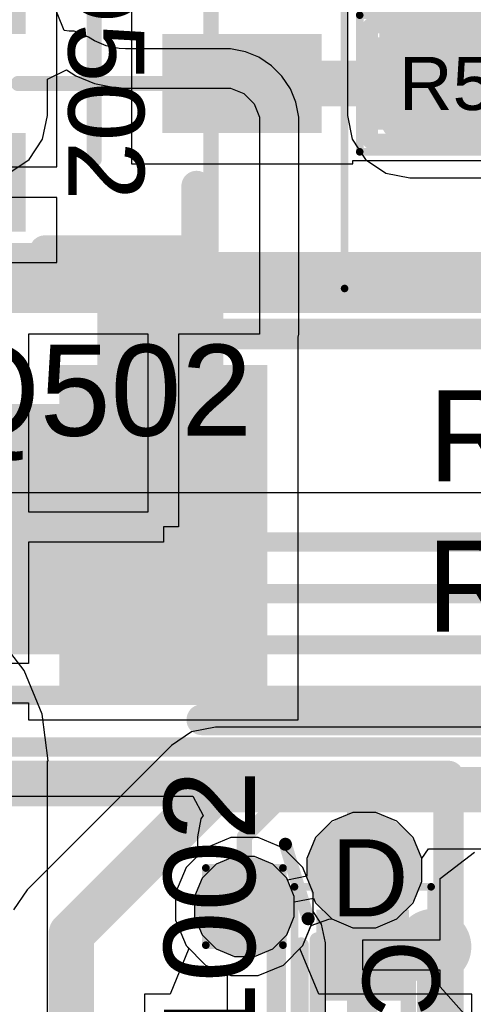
# Model space of a CAD drawing. Header units: inches. Extents: x -6 to 11.2, y -2.2 to 8.3.
# Tile 95 of 256: x 1.487 to 1.605, y 1.551 to 1.806. Entities that reach past the tile are written whole.
import ezdxf

# ---------------------------------------------------------------- set-up
doc = ezdxf.new("R2010")
doc.units = ezdxf.units.IN
doc.header["$MEASUREMENT"] = 0
for name, color, linetype in [('Board Layer Stack Bottom Overlay', 54, 'Continuous'), ('Board Layer Stack Bottom Solder', 6, 'Continuous'), ('Bottom Assembly', 56, 'Continuous'), ('Bottom Comp Body -Top13)-Comp Body -Bot14)', 56, 'Continuous'), ('Bottom Courtyard -Top15)-Courtyard -Bot16)', 56, 'Continuous'), ('Bottom Paste', 16, 'Continuous'), ('Drill Drawing', 1, 'Continuous'), ('Layer  6- Inner', 156, 'Continuous'), ('Layer 1- Top', 1, 'Continuous'), ('Layer 2- GND', 16, 'Continuous'), ('Layer 3- Inner', 16, 'Continuous'), ('Layer 4- Inner', 76, 'Continuous'), ('Layer 5- Inner', 90, 'Continuous'), ('Layer 7- PWR', 76, 'Continuous'), ('Layer 8- Bottom', 5, 'Continuous'), ('Top Comp Body -Top13)-Comp Body -Bot14)', 56, 'Continuous'), ('Top Comp Outline -Top11)-Comp Outline -Bot12)', 56, 'Continuous'), ('Top Courtyard -Top15)-Courtyard -Bot16)', 56, 'Continuous'), ('Top Designator', 56, 'Continuous'), ('Top Overlay', 2, 'Continuous'), ('Top Paste', 8, 'Continuous'), ('Top Solder', 216, 'Continuous'), ('Via Holes', 16, 'Continuous')]:
    doc.layers.add(name, color=color, linetype=linetype)
doc.styles.add('Arial', font='txt', dxfattribs={"height": 0.2})

# ---------------------------------------------------------------- blocks, each defined once
blk = doc.blocks.new('C______M____C____7_6___B_24')
at = {"layer": 'Board Layer Stack Bottom Solder'}
h = blk.add_hatch(color=6, dxfattribs=at)
edge = h.paths.add_edge_path()
edge.add_arc((0.05512, -0.03543), 0.00787, 90, 180)
edge.add_line((0.04724, -0.03543), (0.04724, -0.08268))
edge.add_arc((0.05512, -0.08268), 0.00787, 180, 270)
edge.add_line((0.05512, -0.09055), (0.17126, -0.09055))
edge.add_arc((0.17126, -0.08268), 0.00787, 270, 360)
edge.add_line((0.17913, -0.08268), (0.17913, -0.03543))
edge.add_arc((0.17126, -0.03543), 0.00787, 0, 90)
edge.add_line((0.17126, -0.02756), (0.05512, -0.02756))
at = {"layer": 'Bottom Paste'}
h = blk.add_hatch(color=16, dxfattribs=at)
edge = h.paths.add_edge_path()
edge.add_arc((0.05512, -0.03543), 0.00591, 90, 180)
edge.add_line((0.04921, -0.03543), (0.04921, -0.08268))
edge.add_arc((0.05512, -0.08268), 0.00591, 180, 270)
edge.add_line((0.05512, -0.08858), (0.17126, -0.08858))
edge.add_arc((0.17126, -0.08268), 0.00591, 270, 360)
edge.add_line((0.17717, -0.08268), (0.17717, -0.03543))
edge.add_arc((0.17126, -0.03543), 0.00591, 0, 90)
edge.add_line((0.17126, -0.02953), (0.05512, -0.02953))
at = {"layer": 'Layer 8- Bottom'}
h = blk.add_hatch(color=7, dxfattribs=at)
edge = h.paths.add_edge_path()
edge.add_arc((0.05512, -0.03543), 0.00591, 90, 180)
edge.add_line((0.04921, -0.03543), (0.04921, -0.08268))
edge.add_arc((0.05512, -0.08268), 0.00591, 180, 270)
edge.add_line((0.05512, -0.08858), (0.17126, -0.08858))
edge.add_arc((0.17126, -0.08268), 0.00591, 270, 360)
edge.add_line((0.17717, -0.08268), (0.17717, -0.03543))
edge.add_arc((0.17126, -0.03543), 0.00591, 0, 90)
edge.add_line((0.17126, -0.02953), (0.05512, -0.02953))
at = {"layer": 'Board Layer Stack Bottom Overlay'}
blk.add_lwpolyline([(-0.14173, -0.12205, 0.00787, 0.00787, 0), (0.14173, -0.12205, 0.00787, 0.00787, 0)], format="xyseb", dxfattribs=at)
at = {"layer": 'Bottom Assembly'}
blk.add_lwpolyline([(-0.1811, -0.12598, 0.00787, 0.00787, 0), (0.1811, -0.12598, 0.00787, 0.00787, 0)], format="xyseb", dxfattribs=at)
at = {"layer": 'Bottom Comp Body -Top13)-Comp Body -Bot14)'}
blk.add_lwpolyline([(-0.14173, -0.12205, 0.00787, 0.00787, 0), (0.14173, -0.12205, 0.00787, 0.00787, 0)], format="xyseb", dxfattribs=at)
at = {"layer": 'Bottom Courtyard -Top15)-Courtyard -Bot16)'}
blk.add_lwpolyline([(-0.1811, -0.13, 0.00787, 0.00787, 0), (0.1811, -0.13, 0.00787, 0.00787, 0)], format="xyseb", dxfattribs=at)
blk = doc.blocks.new('L15002_035_71')
at = {"layer": 'Layer 1- Top'}
for points in [[(-0.03179, 0.01), (-0.00679, 0.01), (-0.00679, -0.01), (-0.03179, -0.01)], [(0.00679, 0.01), (0.03179, 0.01), (0.03179, -0.01), (0.00679, -0.01)]]:
    blk.add_hatch(color=7, dxfattribs=at).paths.add_polyline_path(points)
at = {"layer": 'Top Paste'}
for points in [[(-0.03179, 0.01), (-0.00679, 0.01), (-0.00679, -0.01), (-0.03179, -0.01)], [(0.00679, 0.01), (0.03179, 0.01), (0.03179, -0.01), (0.00679, -0.01)]]:
    blk.add_hatch(color=8, dxfattribs=at).paths.add_polyline_path(points)
at = {"layer": 'Top Solder'}
for points in [[(-0.03376, 0.01197), (-0.00482, 0.01197), (-0.00482, -0.01197), (-0.03376, -0.01197)], [(0.00482, 0.01197), (0.03376, 0.01197), (0.03376, -0.01197), (0.00482, -0.01197)]]:
    blk.add_hatch(color=216, dxfattribs=at).paths.add_polyline_path(points)
at = {"layer": 'Top Comp Body -Top13)-Comp Body -Bot14)'}
for points in [[(-0.02165, -0.01181, 0.00394, 0.00394, 0), (-0.02165, 0.01181, 0.00394, 0.00394, 0)], [(-0.02165, 0.01181, 0.00394, 0.00394, 0), (0.02165, 0.01181, 0.00394, 0.00394, 0)], [(0.02165, -0.01181, 0.00394, 0.00394, 0), (0.02165, 0.01181, 0.00394, 0.00394, 0)], [(-0.02165, -0.01181, 0.00394, 0.00394, 0), (0.02165, -0.01181, 0.00394, 0.00394, 0)]]:
    blk.add_lwpolyline(points, format="xyseb", dxfattribs=at)
for points in [[(-0.02264, 0.01181, 0.00197, 0.00197, 1), (-0.02067, 0.01181, 0.00197, 0.00197, 1)], [(-0.02264, 0.01181, 0.00197, 0.00197, 1), (-0.02067, 0.01181, 0.00197, 0.00197, 1)], [(0.02067, 0.01181, 0.00197, 0.00197, 1), (0.02264, 0.01181, 0.00197, 0.00197, 1)], [(0.02067, 0.01181, 0.00197, 0.00197, 1), (0.02264, 0.01181, 0.00197, 0.00197, 1)], [(-0.02264, -0.01181, 0.00197, 0.00197, 1), (-0.02067, -0.01181, 0.00197, 0.00197, 1)], [(-0.02264, -0.01181, 0.00197, 0.00197, 1), (-0.02067, -0.01181, 0.00197, 0.00197, 1)], [(0.02067, -0.01181, 0.00197, 0.00197, 1), (0.02264, -0.01181, 0.00197, 0.00197, 1)], [(0.02067, -0.01181, 0.00197, 0.00197, 1), (0.02264, -0.01181, 0.00197, 0.00197, 1)]]:
    blk.add_lwpolyline(points, format="xyseb", close=True, dxfattribs=at)
at = {"layer": 'Top Comp Outline -Top11)-Comp Outline -Bot12)'}
for points in [[(-0.03268, 0.01496, 0.00394, 0.00394, 0), (0.03268, 0.01496, 0.00394, 0.00394, 0)], [(-0.03268, -0.01496, 0.00394, 0.00394, 0), (-0.03268, 0.01496, 0.00394, 0.00394, 0)], [(0.03268, -0.01496, 0.00394, 0.00394, 0), (0.03268, 0.01496, 0.00394, 0.00394, 0)], [(-0.03268, -0.01496, 0.00394, 0.00394, 0), (0.03268, -0.01496, 0.00394, 0.00394, 0)]]:
    blk.add_lwpolyline(points, format="xyseb", dxfattribs=at)
for points in [[(-0.03366, 0.01496, 0.00197, 0.00197, 1), (-0.03169, 0.01496, 0.00197, 0.00197, 1)], [(-0.03366, 0.01496, 0.00197, 0.00197, 1), (-0.03169, 0.01496, 0.00197, 0.00197, 1)], [(0.03169, 0.01496, 0.00197, 0.00197, 1), (0.03366, 0.01496, 0.00197, 0.00197, 1)], [(0.03169, 0.01496, 0.00197, 0.00197, 1), (0.03366, 0.01496, 0.00197, 0.00197, 1)], [(-0.03366, -0.01496, 0.00197, 0.00197, 1), (-0.03169, -0.01496, 0.00197, 0.00197, 1)], [(-0.03366, -0.01496, 0.00197, 0.00197, 1), (-0.03169, -0.01496, 0.00197, 0.00197, 1)], [(0.03169, -0.01496, 0.00197, 0.00197, 1), (0.03366, -0.01496, 0.00197, 0.00197, 1)], [(0.03169, -0.01496, 0.00197, 0.00197, 1), (0.03366, -0.01496, 0.00197, 0.00197, 1)]]:
    blk.add_lwpolyline(points, format="xyseb", close=True, dxfattribs=at)
at = {"layer": 'Top Courtyard -Top15)-Courtyard -Bot16)'}
for points in [[(-0.03543, 0.01772, 0.00197, 0.00197, 0), (0.03543, 0.01772, 0.00197, 0.00197, 0)], [(-0.03543, -0.01772, 0.00197, 0.00197, 0), (-0.03543, 0.01772, 0.00197, 0.00197, 0)], [(0.03543, -0.01772, 0.00197, 0.00197, 0), (0.03543, 0.01772, 0.00197, 0.00197, 0)], [(0, -0.01181, 0.00394, 0.00394, 0), (0, 0.01181, 0.00394, 0.00394, 0)], [(-0.01181, 0, 0.00394, 0.00394, 0), (0.01181, 0, 0.00394, 0.00394, 0)], [(-0.03543, -0.01772, 0.00197, 0.00197, 0), (0.03543, -0.01772, 0.00197, 0.00197, 0)]]:
    blk.add_lwpolyline(points, format="xyseb", dxfattribs=at)
for points in [[(-0.03593, 0.01772, 0.000984, 0.000984, 1), (-0.03494, 0.01772, 0.000984, 0.000984, 1)], [(-0.03593, 0.01772, 0.000984, 0.000984, 1), (-0.03494, 0.01772, 0.000984, 0.000984, 1)], [(0.03494, 0.01772, 0.000984, 0.000984, 1), (0.03593, 0.01772, 0.000984, 0.000984, 1)], [(0.03494, 0.01772, 0.000984, 0.000984, 1), (0.03593, 0.01772, 0.000984, 0.000984, 1)], [(-0.00098, 0.01181, 0.00197, 0.00197, 1), (0.00098, 0.01181, 0.00197, 0.00197, 1)], [(-0.0128, 0, 0.00197, 0.00197, 1), (-0.01083, 0, 0.00197, 0.00197, 1)], [(0.01083, 0, 0.00197, 0.00197, 1), (0.0128, 0, 0.00197, 0.00197, 1)], [(-0.00098, -0.01181, 0.00197, 0.00197, 1), (0.00098, -0.01181, 0.00197, 0.00197, 1)], [(-0.03593, -0.01772, 0.000984, 0.000984, 1), (-0.03494, -0.01772, 0.000984, 0.000984, 1)], [(-0.03593, -0.01772, 0.000984, 0.000984, 1), (-0.03494, -0.01772, 0.000984, 0.000984, 1)], [(0.03494, -0.01772, 0.000984, 0.000984, 1), (0.03593, -0.01772, 0.000984, 0.000984, 1)], [(0.03494, -0.01772, 0.000984, 0.000984, 1), (0.03593, -0.01772, 0.000984, 0.000984, 1)]]:
    blk.add_lwpolyline(points, format="xyseb", close=True, dxfattribs=at)
at = {"layer": 'Top Overlay'}
for points in [[(-0.0187, 0.01614, 0.00394, 0.00394, 0), (0.01988, 0.01614, 0.00394, 0.00394, 0)], [(-0.0187, -0.01614, 0.00394, 0.00394, 0), (0.01988, -0.01614, 0.00394, 0.00394, 0)]]:
    blk.add_lwpolyline(points, format="xyseb", dxfattribs=at)
for points in [[(-0.01969, 0.01614, 0.00197, 0.00197, 1), (-0.01772, 0.01614, 0.00197, 0.00197, 1)], [(0.0189, 0.01614, 0.00197, 0.00197, 1), (0.02087, 0.01614, 0.00197, 0.00197, 1)], [(-0.01969, -0.01614, 0.00197, 0.00197, 1), (-0.01772, -0.01614, 0.00197, 0.00197, 1)], [(0.0189, -0.01614, 0.00197, 0.00197, 1), (0.02087, -0.01614, 0.00197, 0.00197, 1)]]:
    blk.add_lwpolyline(points, format="xyseb", close=True, dxfattribs=at)
at = {"layer": 'Top Comp Outline -Top11)-Comp Outline -Bot12)', "style": 'Arial'}
blk.add_text('R505', height=0.01378, rotation=360, dxfattribs=at).set_placement((-0.02525, -0.00689))
blk = doc.blocks.new('L15006_M_____B_80')
at = {"layer": 'Board Layer Stack Bottom Solder'}
blk.add_hatch(color=6, dxfattribs=at).paths.add_polyline_path([(-0.08697, -0.04197), (-0.08697, 0.04197), (-0.03303, 0.04197), (-0.03303, -0.04197)])
at = {"layer": 'Bottom Paste'}
blk.add_hatch(color=16, dxfattribs=at).paths.add_polyline_path([(-0.085, -0.04), (-0.085, 0.04), (-0.035, 0.04), (-0.035, -0.04)])
at = {"layer": 'Layer 8- Bottom'}
blk.add_hatch(color=7, dxfattribs=at).paths.add_polyline_path([(-0.085, -0.04), (-0.085, 0.04), (-0.035, 0.04), (-0.035, -0.04)])
at = {"layer": 'Board Layer Stack Bottom Overlay'}
for points in [[(-0.05, 0.05, 0.008, 0.008, 0), (0.05, 0.05, 0.008, 0.008, 0)], [(-0.05, -0.05, 0.008, 0.008, 0), (0.05, -0.05, 0.008, 0.008, 0)]]:
    blk.add_lwpolyline(points, format="xyseb", dxfattribs=at)
for points in [[(-0.052, 0.05, 0.004, 0.004, 1), (-0.048, 0.05, 0.004, 0.004, 1)], [(-0.052, -0.05, 0.004, 0.004, 1), (-0.048, -0.05, 0.004, 0.004, 1)]]:
    blk.add_lwpolyline(points, format="xyseb", close=True, dxfattribs=at)
blk = doc.blocks.new('SOT65P220X100_3F_82')
at = {"layer": 'Layer 1- Top'}
blk.add_hatch(color=7, dxfattribs=at).paths.add_polyline_path([(0.01969, -0.01083), (0.01969, 0.01083), (0.05709, 0.01083), (0.05709, -0.01083)])
at = {"layer": 'Top Paste'}
blk.add_hatch(color=8, dxfattribs=at).paths.add_polyline_path([(0.01969, -0.01083), (0.01969, 0.01083), (0.05709, 0.01083), (0.05709, -0.01083)])
at = {"layer": 'Top Solder'}
for points in [[(-0.05906, 0.0128), (-0.05906, 0.03839), (-0.01772, 0.03839), (-0.01772, 0.0128)], [(0.01772, -0.0128), (0.01772, 0.0128), (0.05906, 0.0128), (0.05906, -0.0128)], [(-0.05906, -0.03839), (-0.05906, -0.0128), (-0.01772, -0.0128), (-0.01772, -0.03839)]]:
    blk.add_hatch(color=216, dxfattribs=at).paths.add_polyline_path(points)
at = {"layer": 'Top Comp Outline -Top11)-Comp Outline -Bot12)'}
for points in [[(0.03032, -0.04331, 0.00394, 0.00394, 0), (0.03032, 0.04331, 0.00394, 0.00394, 0)], [(0.03032, 0.00669, 0.00394, 0.00394, 0), (0.04606, 0.00669, 0.00394, 0.00394, 0)], [(0.04606, -0.00669, 0.00394, 0.00394, 0), (0.04606, 0.00669, 0.00394, 0.00394, 0)], [(0.03032, -0.00669, 0.00394, 0.00394, 0), (0.04606, -0.00669, 0.00394, 0.00394, 0)], [(-0.03032, -0.04331, 0.00394, 0.00394, 0), (0.03032, -0.04331, 0.00394, 0.00394, 0)]]:
    blk.add_lwpolyline(points, format="xyseb", dxfattribs=at)
for points in [[(0.02933, 0.00669, 0.00197, 0.00197, 1), (0.0313, 0.00669, 0.00197, 0.00197, 1)], [(0.04508, 0.00669, 0.00197, 0.00197, 1), (0.04705, 0.00669, 0.00197, 0.00197, 1)], [(0.04508, 0.00669, 0.00197, 0.00197, 1), (0.04705, 0.00669, 0.00197, 0.00197, 1)], [(0.02933, -0.00669, 0.00197, 0.00197, 1), (0.0313, -0.00669, 0.00197, 0.00197, 1)], [(0.04508, -0.00669, 0.00197, 0.00197, 1), (0.04705, -0.00669, 0.00197, 0.00197, 1)], [(0.04508, -0.00669, 0.00197, 0.00197, 1), (0.04705, -0.00669, 0.00197, 0.00197, 1)], [(0.02933, -0.04331, 0.00197, 0.00197, 1), (0.0313, -0.04331, 0.00197, 0.00197, 1)], [(0.02933, -0.04331, 0.00197, 0.00197, 1), (0.0313, -0.04331, 0.00197, 0.00197, 1)]]:
    blk.add_lwpolyline(points, format="xyseb", close=True, dxfattribs=at)
at = {"layer": 'Top Courtyard -Top15)-Courtyard -Bot16)'}
for points in [[(0.06496, -0.05315, 0.00197, 0.00197, 0), (0.06496, 0.05315, 0.00197, 0.00197, 0)], [(0, -0.01969, 0.00394, 0.00394, 0), (0, 0.01969, 0.00394, 0.00394, 0)], [(-0.01969, 0, 0.00394, 0.00394, 0), (0.01969, 0, 0.00394, 0.00394, 0)], [(-0.06496, -0.05315, 0.00197, 0.00197, 0), (0.06496, -0.05315, 0.00197, 0.00197, 0)]]:
    blk.add_lwpolyline(points, format="xyseb", dxfattribs=at)
for points in [[(-0.02067, 0, 0.00197, 0.00197, 1), (-0.0187, 0, 0.00197, 0.00197, 1)], [(0.0187, 0, 0.00197, 0.00197, 1), (0.02067, 0, 0.00197, 0.00197, 1)], [(-0.00098, -0.01969, 0.00197, 0.00197, 1), (0.00098, -0.01969, 0.00197, 0.00197, 1)], [(0.06447, -0.05315, 0.000984, 0.000984, 1), (0.06545, -0.05315, 0.000984, 0.000984, 1)], [(0.06447, -0.05315, 0.000984, 0.000984, 1), (0.06545, -0.05315, 0.000984, 0.000984, 1)]]:
    blk.add_lwpolyline(points, format="xyseb", close=True, dxfattribs=at)
at = {"layer": 'Top Overlay'}
for points in [[(0.02657, -0.04331, 0.00787, 0.00787, 0), (0.02657, -0.02657, 0.00787, 0.00787, 0)], [(-0.0128, -0.04331, 0.00787, 0.00787, 0), (0.02657, -0.04331, 0.00787, 0.00787, 0)]]:
    blk.add_lwpolyline(points, format="xyseb", dxfattribs=at)
for points in [[(0.02461, -0.02657, 0.00394, 0.00394, 1), (0.02854, -0.02657, 0.00394, 0.00394, 1)], [(-0.01476, -0.04331, 0.00394, 0.00394, 1), (-0.01083, -0.04331, 0.00394, 0.00394, 1)], [(0.02461, -0.04331, 0.00394, 0.00394, 1), (0.02854, -0.04331, 0.00394, 0.00394, 1)], [(0.02461, -0.04331, 0.00394, 0.00394, 1), (0.02854, -0.04331, 0.00394, 0.00394, 1)]]:
    blk.add_lwpolyline(points, format="xyseb", close=True, dxfattribs=at)
at = {"layer": 'Top Comp Outline -Top11)-Comp Outline -Bot12)', "style": 'Arial'}
blk.add_text('Q502', height=0.019685, rotation=270, dxfattribs=at).set_placement((-0.00669, 0.03701))
blk = doc.blocks.new('CAPC1005X06_F_123')
at = {"layer": 'Layer 1- Top'}
for points in [[(-0.02756, 0.01004), (-0.00787, 0.01004), (-0.00787, -0.01004), (-0.02756, -0.01004)], [(0.00787, 0.01004), (0.02756, 0.01004), (0.02756, -0.01004), (0.00787, -0.01004)]]:
    blk.add_hatch(color=7, dxfattribs=at).paths.add_polyline_path(points)
at = {"layer": 'Top Paste'}
for points in [[(-0.02756, 0.01004), (-0.00787, 0.01004), (-0.00787, -0.01004), (-0.02756, -0.01004)], [(0.00787, 0.01004), (0.02756, 0.01004), (0.02756, -0.01004), (0.00787, -0.01004)]]:
    blk.add_hatch(color=8, dxfattribs=at).paths.add_polyline_path(points)
at = {"layer": 'Top Solder'}
for points in [[(-0.02953, 0.01201), (-0.00591, 0.01201), (-0.00591, -0.01201), (-0.02953, -0.01201)], [(0.00591, 0.01201), (0.02953, 0.01201), (0.02953, -0.01201), (0.00591, -0.01201)]]:
    blk.add_hatch(color=216, dxfattribs=at).paths.add_polyline_path(points)
at = {"layer": 'Top Comp Outline -Top11)-Comp Outline -Bot12)'}
for points in [[(-0.02165, -0.01181, 0.00394, 0.00394, 0), (-0.02165, 0.01181, 0.00394, 0.00394, 0)], [(0.02165, 0.01181, 0.00394, 0.00394, 0), (-0.02165, 0.01181, 0.00394, 0.00394, 0)], [(0.02165, -0.01181, 0.00394, 0.00394, 0), (0.02165, 0.01181, 0.00394, 0.00394, 0)], [(0.02165, -0.01181, 0.00394, 0.00394, 0), (-0.02165, -0.01181, 0.00394, 0.00394, 0)]]:
    blk.add_lwpolyline(points, format="xyseb", dxfattribs=at)
for points in [[(-0.02264, 0.01181, 0.00197, 0.00197, 1), (-0.02067, 0.01181, 0.00197, 0.00197, 1)], [(-0.02264, 0.01181, 0.00197, 0.00197, 1), (-0.02067, 0.01181, 0.00197, 0.00197, 1)], [(0.02067, 0.01181, 0.00197, 0.00197, 1), (0.02264, 0.01181, 0.00197, 0.00197, 1)], [(0.02067, 0.01181, 0.00197, 0.00197, 1), (0.02264, 0.01181, 0.00197, 0.00197, 1)], [(-0.02264, -0.01181, 0.00197, 0.00197, 1), (-0.02067, -0.01181, 0.00197, 0.00197, 1)], [(-0.02264, -0.01181, 0.00197, 0.00197, 1), (-0.02067, -0.01181, 0.00197, 0.00197, 1)], [(0.02067, -0.01181, 0.00197, 0.00197, 1), (0.02264, -0.01181, 0.00197, 0.00197, 1)], [(0.02067, -0.01181, 0.00197, 0.00197, 1), (0.02264, -0.01181, 0.00197, 0.00197, 1)]]:
    blk.add_lwpolyline(points, format="xyseb", close=True, dxfattribs=at)
at = {"layer": 'Top Courtyard -Top15)-Courtyard -Bot16)'}
for points in [[(0.03543, 0.01772, 0.00197, 0.00197, 0), (-0.03543, 0.01772, 0.00197, 0.00197, 0)], [(-0.03543, -0.01772, 0.00197, 0.00197, 0), (-0.03543, 0.01772, 0.00197, 0.00197, 0)], [(0.03543, -0.01772, 0.00197, 0.00197, 0), (0.03543, 0.01772, 0.00197, 0.00197, 0)], [(0, -0.01181, 0.00394, 0.00394, 0), (0, 0.01181, 0.00394, 0.00394, 0)], [(0.01181, 0, 0.00394, 0.00394, 0), (-0.01181, 0, 0.00394, 0.00394, 0)], [(0.03543, -0.01772, 0.00197, 0.00197, 0), (-0.03543, -0.01772, 0.00197, 0.00197, 0)]]:
    blk.add_lwpolyline(points, format="xyseb", dxfattribs=at)
for points in [[(-0.03593, 0.01772, 0.000984, 0.000984, 1), (-0.03494, 0.01772, 0.000984, 0.000984, 1)], [(-0.03593, 0.01772, 0.000984, 0.000984, 1), (-0.03494, 0.01772, 0.000984, 0.000984, 1)], [(0.03494, 0.01772, 0.000984, 0.000984, 1), (0.03593, 0.01772, 0.000984, 0.000984, 1)], [(0.03494, 0.01772, 0.000984, 0.000984, 1), (0.03593, 0.01772, 0.000984, 0.000984, 1)], [(-0.00098, 0.01181, 0.00197, 0.00197, 1), (0.00098, 0.01181, 0.00197, 0.00197, 1)], [(-0.0128, 0, 0.00197, 0.00197, 1), (-0.01083, 0, 0.00197, 0.00197, 1)], [(0.01083, 0, 0.00197, 0.00197, 1), (0.0128, 0, 0.00197, 0.00197, 1)], [(-0.00098, -0.01181, 0.00197, 0.00197, 1), (0.00098, -0.01181, 0.00197, 0.00197, 1)], [(-0.03593, -0.01772, 0.000984, 0.000984, 1), (-0.03494, -0.01772, 0.000984, 0.000984, 1)], [(-0.03593, -0.01772, 0.000984, 0.000984, 1), (-0.03494, -0.01772, 0.000984, 0.000984, 1)], [(0.03494, -0.01772, 0.000984, 0.000984, 1), (0.03593, -0.01772, 0.000984, 0.000984, 1)], [(0.03494, -0.01772, 0.000984, 0.000984, 1), (0.03593, -0.01772, 0.000984, 0.000984, 1)]]:
    blk.add_lwpolyline(points, format="xyseb", close=True, dxfattribs=at)
at = {"layer": 'Top Overlay'}
for points in [[(0.019, 0.016, 0.00394, 0.00394, 0), (-0.02037, 0.016, 0.00394, 0.00394, 0)], [(0.019, -0.016, 0.00394, 0.00394, 0), (-0.02037, -0.016, 0.00394, 0.00394, 0)]]:
    blk.add_lwpolyline(points, format="xyseb", dxfattribs=at)
for points in [[(-0.02135, 0.016, 0.00197, 0.00197, 1), (-0.01939, 0.016, 0.00197, 0.00197, 1)], [(0.01802, 0.016, 0.00197, 0.00197, 1), (0.01998, 0.016, 0.00197, 0.00197, 1)], [(-0.02135, -0.016, 0.00197, 0.00197, 1), (-0.01939, -0.016, 0.00197, 0.00197, 1)], [(0.01802, -0.016, 0.00197, 0.00197, 1), (0.01998, -0.016, 0.00197, 0.00197, 1)]]:
    blk.add_lwpolyline(points, format="xyseb", close=True, dxfattribs=at)
at = {"layer": 'Top Designator', "style": 'Arial'}
blk.add_text('C1002', height=0.019685, dxfattribs=at).set_placement((-0.02165, 0))
blk = doc.blocks.new('FP_HX2326FNL_MFG_B_190')
at = {"layer": 'Board Layer Stack Bottom Overlay'}
for points in [[(-0.20728, 0.2, 0.00984, 0.00984, 1), (-0.21713, 0.2, 0.00984, 0.00984, 1)], [(-0.21959, 0.2, 0.00492, 0.00492, 1), (-0.21467, 0.2, 0.00492, 0.00492, 1)], [(-0.20974, 0.2, 0.00492, 0.00492, 1), (-0.20482, 0.2, 0.00492, 0.00492, 1)], [(-0.25453, 0.1815, 0.00394, 0.00394, 1), (-0.25059, 0.1815, 0.00394, 0.00394, 1)], [(-0.25453, 0.1815, 0.00394, 0.00394, 1), (-0.25059, 0.1815, 0.00394, 0.00394, 1)], [(-0.20669, 0.1815, 0.00394, 0.00394, 1), (-0.20276, 0.1815, 0.00394, 0.00394, 1)]]:
    blk.add_lwpolyline(points, format="xyseb", close=True, dxfattribs=at)
for points in [[(-0.20472, 0.1815, 0.00787, 0.00787, 0), (-0.25256, 0.1815, 0.00787, 0.00787, 0)], [(-0.25256, -0.1815, 0.00787, 0.00787, 0), (-0.25256, 0.1815, 0.00787, 0.00787, 0)]]:
    blk.add_lwpolyline(points, format="xyseb", dxfattribs=at)
at = {"layer": 'Bottom Assembly'}
for points in [[(0.2565, 0.20394, 0.00787, 0.00787, 0), (-0.2565, 0.20394, 0.00787, 0.00787, 0)], [(-0.2565, -0.20394, 0.00787, 0.00787, 0), (-0.2565, 0.20394, 0.00787, 0.00787, 0)]]:
    blk.add_lwpolyline(points, format="xyseb", dxfattribs=at)
blk.add_lwpolyline([(-0.25846, 0.20394, 0.00394, 0.00394, 1), (-0.25453, 0.20394, 0.00394, 0.00394, 1)], format="xyseb", close=True, dxfattribs=at)
blk.add_lwpolyline([(-0.25846, 0.20394, 0.00394, 0.00394, 1), (-0.25453, 0.20394, 0.00394, 0.00394, 1)], format="xyseb", close=True, dxfattribs=at)
at = {"layer": 'Bottom Comp Body -Top13)-Comp Body -Bot14)'}
for points in [[(0.25256, 0.1815, 0.00787, 0.00787, 0), (-0.25256, 0.1815, 0.00787, 0.00787, 0)], [(-0.25256, -0.1815, 0.00787, 0.00787, 0), (-0.25256, 0.1815, 0.00787, 0.00787, 0)]]:
    blk.add_lwpolyline(points, format="xyseb", dxfattribs=at)
blk.add_lwpolyline([(-0.25453, 0.1815, 0.00394, 0.00394, 1), (-0.25059, 0.1815, 0.00394, 0.00394, 1)], format="xyseb", close=True, dxfattribs=at)
blk.add_lwpolyline([(-0.25453, 0.1815, 0.00394, 0.00394, 1), (-0.25059, 0.1815, 0.00394, 0.00394, 1)], format="xyseb", close=True, dxfattribs=at)
at = {"layer": 'Bottom Courtyard -Top15)-Courtyard -Bot16)'}
for points in [[(0.2565, 0.20394, 0.00787, 0.00787, 0), (-0.2565, 0.20394, 0.00787, 0.00787, 0)], [(-0.2565, -0.20394, 0.00787, 0.00787, 0), (-0.2565, 0.20394, 0.00787, 0.00787, 0)]]:
    blk.add_lwpolyline(points, format="xyseb", dxfattribs=at)
blk.add_lwpolyline([(-0.25846, 0.20394, 0.00394, 0.00394, 1), (-0.25453, 0.20394, 0.00394, 0.00394, 1)], format="xyseb", close=True, dxfattribs=at)
blk.add_lwpolyline([(-0.25846, 0.20394, 0.00394, 0.00394, 1), (-0.25453, 0.20394, 0.00394, 0.00394, 1)], format="xyseb", close=True, dxfattribs=at)

msp = doc.modelspace()

# ---------------------------------------------------------------- hatches: boundary and pattern name
at = {"layer": 'Layer  6- Inner'}
h = msp.add_hatch(color=7, dxfattribs=at)
edge = h.paths.add_edge_path()
edge.add_arc((1.54567, 1.57598), 0.00787, 0, 360)
at = {"layer": 'Layer 1- Top'}
h = msp.add_hatch(color=7, dxfattribs=at)
edge = h.paths.add_edge_path()
edge.add_arc((1.57677, 1.58543), 0.00984, 0, 360)
h = msp.add_hatch(color=7, dxfattribs=at)
edge = h.paths.add_edge_path()
edge.add_arc((1.54567, 1.57598), 0.00787, 0, 360)
at = {"layer": 'Layer 2- GND'}
h = msp.add_hatch(color=7, dxfattribs=at)
edge = h.paths.add_edge_path()
edge.add_arc((1.54567, 1.57598), 0.01295, 0, 360)
at = {"layer": 'Layer 3- Inner'}
h = msp.add_hatch(color=7, dxfattribs=at)
edge = h.paths.add_edge_path()
edge.add_arc((1.57677, 1.58543), 0.00984, 0, 360)
at = {"layer": 'Layer 5- Inner'}
h = msp.add_hatch(color=7, dxfattribs=at)
edge = h.paths.add_edge_path()
edge.add_arc((1.57677, 1.58543), 0.00984, 0, 360)
h = msp.add_hatch(color=7, dxfattribs=at)
edge = h.paths.add_edge_path()
edge.add_arc((1.54567, 1.57598), 0.00787, 0, 360)
at = {"layer": 'Layer 7- PWR'}
h = msp.add_hatch(color=7, dxfattribs=at)
edge = h.paths.add_edge_path()
edge.add_arc((1.57677, 1.58543), 0.01492, 0, 360)
h = msp.add_hatch(color=7, dxfattribs=at)
edge = h.paths.add_edge_path()
edge.add_arc((1.54567, 1.57598), 0.01295, 0, 360)
at = {"layer": 'Layer 8- Bottom'}
for points in [[(1.50748, 1.70748), (1.54016, 1.70748), (1.54016, 1.73701), (1.50748, 1.73701)], [(1.48268, 1.64567), (1.50354, 1.64567), (1.50354, 1.7063), (1.48268, 1.7063)]]:
    msp.add_hatch(color=7, dxfattribs=at).paths.add_polyline_path(points)
h = msp.add_hatch(color=7, dxfattribs=at)
edge = h.paths.add_edge_path()
edge.add_arc((1.57677, 1.58543), 0.00984, 0, 360)
h = msp.add_hatch(color=7, dxfattribs=at)
edge = h.paths.add_edge_path()
edge.add_arc((1.54567, 1.57598), 0.00787, 0, 360)
at = {"layer": 'Via Holes'}
h = msp.add_hatch(color=7, dxfattribs=at)
edge = h.paths.add_edge_path()
edge.add_arc((1.57677, 1.58543), 0.00492, 0, 360)
h = msp.add_hatch(color=7, dxfattribs=at)
edge = h.paths.add_edge_path()
edge.add_arc((1.54567, 1.57598), 0.00295, 0, 360)

# ---------------------------------------------------------------- linework, layer by layer
at = {"layer": 'Drill Drawing'}
for points in [[(1.53567, 1.58598, 0.002, 0.002, 0), (1.55567, 1.58598, 0.002, 0.002, 0)], [(1.53567, 1.56598, 0.002, 0.002, 0), (1.53567, 1.58598, 0.002, 0.002, 0)], [(1.55567, 1.56598, 0.002, 0.002, 0), (1.55567, 1.58598, 0.002, 0.002, 0)], [(1.53567, 1.56598, 0.002, 0.002, 0), (1.55567, 1.56598, 0.002, 0.002, 0)]]:
    msp.add_lwpolyline(points, format="xyseb", dxfattribs=at)
for points in [[(1.53517, 1.58598, 0.001, 0.001, 1), (1.53617, 1.58598, 0.001, 0.001, 1)], [(1.53517, 1.58598, 0.001, 0.001, 1), (1.53617, 1.58598, 0.001, 0.001, 1)], [(1.55517, 1.58598, 0.001, 0.001, 1), (1.55617, 1.58598, 0.001, 0.001, 1)], [(1.55517, 1.58598, 0.001, 0.001, 1), (1.55617, 1.58598, 0.001, 0.001, 1)], [(1.53517, 1.56598, 0.001, 0.001, 1), (1.53617, 1.56598, 0.001, 0.001, 1)], [(1.53517, 1.56598, 0.001, 0.001, 1), (1.53617, 1.56598, 0.001, 0.001, 1)], [(1.55517, 1.56598, 0.001, 0.001, 1), (1.55617, 1.56598, 0.001, 0.001, 1)], [(1.55517, 1.56598, 0.001, 0.001, 1), (1.55617, 1.56598, 0.001, 0.001, 1)]]:
    msp.add_lwpolyline(points, format="xyseb", close=True, dxfattribs=at)
at = {"layer": 'Layer  6- Inner'}
for p, q in [((2.0865, 1.68322), (1.46429, 1.68322)), ((1.40645, 1.60458), (1.53227, 1.60458)), ((1.53227, 1.60458), (1.53494, 1.59958)), ((1.5344, 1.59876), (1.53347, 1.59409)), ((1.53494, 1.59958), (1.5344, 1.59876)), ((1.53347, 1.59409), (1.53347, 1.58906)), ((1.59169, 1.5884), (1.59339, 1.59095)), ((1.59339, 1.59095), (1.6288, 1.59095)), ((1.53347, 1.58906), (1.53052, 1.58611)), ((1.59169, 1.58247), (1.59169, 1.5884)), ((1.53052, 1.58611), (1.5278, 1.57954)), ((1.58942, 1.57698), (1.59169, 1.58247)), ((1.5278, 1.57954), (1.5278, 1.57243)), ((1.58522, 1.57278), (1.58942, 1.57698)), ((1.56298, 1.57106), (1.56758, 1.57273)), ((1.56758, 1.57273), (1.56832, 1.57278)), ((1.56832, 1.57278), (1.5738, 1.57051)), ((1.57974, 1.57051), (1.58522, 1.57278)), ((1.5278, 1.57243), (1.53052, 1.56586)), ((1.56082, 1.56586), (1.56298, 1.57106)), ((1.5738, 1.57051), (1.57974, 1.57051)), ((1.53052, 1.56586), (1.53554, 1.56083)), ((1.55579, 1.56083), (1.56082, 1.56586)), ((1.53554, 1.56083), (1.54211, 1.55811)), ((1.54922, 1.55811), (1.55579, 1.56083)), ((1.54211, 1.55811), (1.54922, 1.55811))]:
    msp.add_line(p, q, dxfattribs=at)
for points in [[(1.45902, 1.67047, 0.005, 0.005, 0), (2.42795, 1.67047, 0.005, 0.005, 0)], [(0.94646, 1.65709, 0.005, 0.005, 0), (2.4437, 1.65709, 0.005, 0.005, 0)], [(0.21797, 1.64384, 0.005, 0.005, 0), (2.45604, 1.64384, 0.005, 0.005, 0)], [(0.21417, 1.63071, 0.005, 0.005, 0), (1.68249, 1.63071, 0.005, 0.005, 0)], [(0.22087, 1.61732, 0.005, 0.005, 0), (1.63657, 1.61732, 0.005, 0.005, 0)], [(1.54567, 1.59409, 0.00394, 0.00394, 0), (1.55472, 1.60315, 0.00394, 0.00394, 0)], [(1.55472, 1.60315, 0.00394, 0.00394, 0), (1.63386, 1.60315, 0.00394, 0.00394, 0)], [(1.54567, 1.57598, 0.00394, 0.00394, 0), (1.54567, 1.59409, 0.00394, 0.00394, 0)]]:
    msp.add_lwpolyline(points, format="xyseb", dxfattribs=at)
for points in [[(1.55374, 1.60315, 0.00197, 0.00197, 1), (1.55571, 1.60315, 0.00197, 0.00197, 1)], [(1.55374, 1.60315, 0.00197, 0.00197, 1), (1.55571, 1.60315, 0.00197, 0.00197, 1)], [(1.54469, 1.59409, 0.00197, 0.00197, 1), (1.54665, 1.59409, 0.00197, 0.00197, 1)], [(1.54469, 1.59409, 0.00197, 0.00197, 1), (1.54665, 1.59409, 0.00197, 0.00197, 1)], [(1.54469, 1.57598, 0.00197, 0.00197, 1), (1.54665, 1.57598, 0.00197, 0.00197, 1)]]:
    msp.add_lwpolyline(points, format="xyseb", close=True, dxfattribs=at)
at = {"layer": 'Layer 1- Top'}
for p, q in [((1.49701, 1.79413), (1.49701, 1.83579)), ((1.51638, 1.8102), (1.51638, 1.76854)), ((1.49701, 1.78461), (1.49701, 1.79413)), ((1.49701, 1.79413), (1.49701, 1.79413)), ((1.49701, 1.76772), (1.49701, 1.78461)), ((1.49701, 1.78461), (1.49701, 1.78461)), ((1.57378, 1.76854), (1.57378, 1.76937)), ((1.57378, 1.76937), (1.65281, 1.76937)), ((1.46831, 1.76772), (1.49701, 1.76772)), ((1.51638, 1.76854), (1.57378, 1.76854)), ((1.49701, 1.75984), (1.47224, 1.75984)), ((1.49701, 1.74295), (1.49701, 1.75984)), ((1.47224, 1.74295), (1.49701, 1.74295)), ((1.53198, 1.62128), (1.52672, 1.61777)), ((1.53819, 1.62252), (1.53198, 1.62128)), ((1.6311, 1.62252), (1.53819, 1.62252)), ((1.52672, 1.61777), (1.48932, 1.58036)), ((1.59642, 1.58323), (1.60539, 1.59008)), ((1.59642, 1.56732), (1.59642, 1.58323)), ((1.48932, 1.58036), (1.4858, 1.5751)), ((1.57638, 1.55945), (1.57638, 1.56732)), ((1.57638, 1.56732), (1.59642, 1.56732)), ((1.59642, 1.55945), (1.57638, 1.55945)), ((1.59642, 1.55518), (1.59642, 1.55945)), ((1.60471, 1.54583), (1.59642, 1.55518))]:
    msp.add_line(p, q, dxfattribs=at)
for points in [[(1.59173, 1.78937, 0.01181, 0.01181, 0), (1.59173, 1.82953, 0.01181, 0.01181, 0)], [(1.54508, 1.78937, 0.01181, 0.01181, 0), (1.59173, 1.78937, 0.01181, 0.01181, 0)], [(1.50079, 1.5689, 0.01181, 0.01181, 0), (1.53819, 1.6063, 0.01181, 0.01181, 0)], [(1.53819, 1.6063, 0.01181, 0.01181, 0), (1.6311, 1.6063, 0.01181, 0.01181, 0)], [(1.57559, 1.58425, 0.00787, 0.00787, 0), (1.57638, 1.58346, 0.00787, 0.00787, 0)], [(1.57638, 1.56339, 0.00787, 0.00787, 0), (1.57638, 1.58346, 0.00787, 0.00787, 0)], [(1.50079, 1.51654, 0.01181, 0.01181, 0), (1.50079, 1.5689, 0.01181, 0.01181, 0)]]:
    msp.add_lwpolyline(points, format="xyseb", dxfattribs=at)
for points in [[(1.54213, 1.78937, 0.00591, 0.00591, 1), (1.54803, 1.78937, 0.00591, 0.00591, 1)], [(1.58878, 1.78937, 0.00591, 0.00591, 1), (1.59468, 1.78937, 0.00591, 0.00591, 1)], [(1.58878, 1.78937, 0.00591, 0.00591, 1), (1.59468, 1.78937, 0.00591, 0.00591, 1)], [(1.53524, 1.6063, 0.00591, 0.00591, 1), (1.54114, 1.6063, 0.00591, 0.00591, 1)], [(1.53524, 1.6063, 0.00591, 0.00591, 1), (1.54114, 1.6063, 0.00591, 0.00591, 1)], [(1.57362, 1.58425, 0.00394, 0.00394, 1), (1.57756, 1.58425, 0.00394, 0.00394, 1)], [(1.57441, 1.58346, 0.00394, 0.00394, 1), (1.57835, 1.58346, 0.00394, 0.00394, 1)], [(1.57441, 1.58346, 0.00394, 0.00394, 1), (1.57835, 1.58346, 0.00394, 0.00394, 1)], [(1.49783, 1.5689, 0.00591, 0.00591, 1), (1.50374, 1.5689, 0.00591, 0.00591, 1)], [(1.49783, 1.5689, 0.00591, 0.00591, 1), (1.50374, 1.5689, 0.00591, 0.00591, 1)], [(1.57441, 1.56339, 0.00394, 0.00394, 1), (1.57835, 1.56339, 0.00394, 0.00394, 1)]]:
    msp.add_lwpolyline(points, format="xyseb", close=True, dxfattribs=at)
at = {"layer": 'Layer 3- Inner'}
for p, q in [((1.54309, 1.58894), (1.53833, 1.58697)), ((1.54825, 1.58894), (1.54309, 1.58894)), ((1.55301, 1.58697), (1.54825, 1.58894)), ((1.53833, 1.58697), (1.53469, 1.58332)), ((1.55665, 1.58332), (1.55301, 1.58697)), ((1.53469, 1.58332), (1.53272, 1.57856)), ((1.55862, 1.57856), (1.55665, 1.58332)), ((1.53272, 1.57856), (1.53272, 1.57341)), ((1.55862, 1.57341), (1.55862, 1.57856)), ((1.53272, 1.57341), (1.53469, 1.56865)), ((1.55665, 1.56865), (1.55862, 1.57341)), ((1.53469, 1.56865), (1.53833, 1.565)), ((1.55301, 1.565), (1.55665, 1.56865)), ((1.53833, 1.565), (1.54309, 1.56303)), ((1.54825, 1.56303), (1.55301, 1.565)), ((1.54309, 1.56303), (1.54825, 1.56303))]:
    msp.add_line(p, q, dxfattribs=at)
at = {"layer": 'Layer 4- Inner'}
for p, q in [((1.56832, 1.59808), (1.56412, 1.59389)), ((1.5738, 1.60035), (1.56832, 1.59808)), ((1.57974, 1.60035), (1.5738, 1.60035)), ((1.58522, 1.59808), (1.57974, 1.60035)), ((1.58942, 1.59389), (1.58522, 1.59808)), ((1.56412, 1.59389), (1.56185, 1.5884)), ((1.59169, 1.5884), (1.58942, 1.59389)), ((1.54309, 1.58894), (1.53833, 1.58697)), ((1.54825, 1.58894), (1.54309, 1.58894)), ((1.55301, 1.58697), (1.54825, 1.58894)), ((1.56185, 1.5884), (1.56185, 1.58383)), ((1.59169, 1.58247), (1.59169, 1.5884)), ((1.53833, 1.58697), (1.53469, 1.58332)), ((1.55665, 1.58332), (1.55301, 1.58697)), ((1.53469, 1.58332), (1.53272, 1.57856)), ((1.55685, 1.58284), (1.55665, 1.58332)), ((1.56185, 1.58383), (1.55685, 1.58284)), ((1.58942, 1.57698), (1.59169, 1.58247)), ((1.53272, 1.57856), (1.53272, 1.57341)), ((1.55862, 1.57719), (1.56362, 1.57819)), ((1.56362, 1.57819), (1.56412, 1.57698)), ((1.55862, 1.57341), (1.55862, 1.57719)), ((1.56412, 1.57698), (1.56832, 1.57278)), ((1.58522, 1.57278), (1.58942, 1.57698)), ((1.53272, 1.57341), (1.53469, 1.56865)), ((1.55665, 1.56865), (1.55862, 1.57341)), ((1.56832, 1.57278), (1.5738, 1.57051)), ((1.57974, 1.57051), (1.58522, 1.57278)), ((1.5738, 1.57051), (1.57974, 1.57051)), ((1.53469, 1.56865), (1.53833, 1.565)), ((1.55301, 1.565), (1.55665, 1.56865)), ((1.53833, 1.565), (1.54309, 1.56303)), ((1.54825, 1.56303), (1.55301, 1.565)), ((1.54309, 1.56303), (1.54825, 1.56303))]:
    msp.add_line(p, q, dxfattribs=at)
msp.add_lwpolyline([(1.5563, 1.59213, 0.00339, 0.00339, 0), (1.5622, 1.57283, 0.00339, 0.00339, 0)], format="xyseb", dxfattribs=at)
for points in [[(1.55545, 1.59213, 0.00169, 0.00169, 1), (1.55715, 1.59213, 0.00169, 0.00169, 1)], [(1.56136, 1.57283, 0.00169, 0.00169, 1), (1.56305, 1.57283, 0.00169, 0.00169, 1)]]:
    msp.add_lwpolyline(points, format="xyseb", close=True, dxfattribs=at)
at = {"layer": 'Layer 5- Inner'}
for p, q in [((1.48853, 1.63716), (1.48109, 1.64684)), ((1.4932, 1.62588), (1.48853, 1.63716)), ((1.49479, 1.61378), (1.4932, 1.62588)), ((1.49463, 1.2372), (1.49463, 1.61378)), ((1.49463, 1.61378), (1.49479, 1.61378)), ((1.54211, 1.59386), (1.53554, 1.59114)), ((1.54922, 1.59386), (1.54211, 1.59386)), ((1.55579, 1.59114), (1.54922, 1.59386)), ((1.53554, 1.59114), (1.53052, 1.58611)), ((1.56082, 1.58611), (1.55579, 1.59114)), ((1.53052, 1.58611), (1.5278, 1.57954)), ((1.56354, 1.57954), (1.56082, 1.58611)), ((1.5278, 1.57954), (1.5278, 1.57243)), ((1.56354, 1.57466), (1.56354, 1.57954)), ((1.56571, 1.57141), (1.56354, 1.57466)), ((1.5278, 1.57243), (1.53052, 1.56586)), ((1.56668, 1.56654), (1.56571, 1.57141)), ((1.53052, 1.56586), (1.53554, 1.56083)), ((1.56668, 0.8724), (1.56668, 1.56654)), ((1.53554, 1.56083), (1.54119, 1.55849)), ((1.54119, 1.55849), (1.54119, 0.8724))]:
    msp.add_line(p, q, dxfattribs=at)
for points in [[(1.54567, 1.5748, 0.005, 0.005, 0), (1.55394, 1.56654, 0.005, 0.005, 0)], [(1.55394, 0.85709, 0.005, 0.005, 0), (1.55394, 1.56654, 0.005, 0.005, 0)]]:
    msp.add_lwpolyline(points, format="xyseb", dxfattribs=at)
for points in [[(1.54442, 1.5748, 0.0025, 0.0025, 1), (1.54692, 1.5748, 0.0025, 0.0025, 1)], [(1.55269, 1.56654, 0.0025, 0.0025, 1), (1.55519, 1.56654, 0.0025, 0.0025, 1)], [(1.55269, 1.56654, 0.0025, 0.0025, 1), (1.55519, 1.56654, 0.0025, 0.0025, 1)]]:
    msp.add_lwpolyline(points, format="xyseb", close=True, dxfattribs=at)
at = {"layer": 'Layer 8- Bottom'}
for p, q in [((1.57237, 1.82835), (1.57237, 1.7811)), ((1.49889, 1.80312), (1.49456, 1.81388)), ((1.50021, 1.80294), (1.49889, 1.80312)), ((1.50155, 1.80294), (1.50021, 1.80294)), ((1.50217, 1.80269), (1.50155, 1.80294)), ((1.50283, 1.8026), (1.50217, 1.80269)), ((1.50399, 1.80193), (1.50283, 1.8026)), ((1.50523, 1.80142), (1.50399, 1.80193)), ((1.50678, 1.80039), (1.50523, 1.80142)), ((1.50977, 1.79915), (1.50678, 1.80039)), ((1.51319, 1.79846), (1.50977, 1.79915)), ((1.51482, 1.79838), (1.51319, 1.79846)), ((1.54204, 1.79838), (1.51482, 1.79838)), ((1.54594, 1.79761), (1.54204, 1.79838)), ((1.54941, 1.79617), (1.54594, 1.79761)), ((1.55272, 1.79396), (1.54941, 1.79617)), ((1.49456, 1.79047), (1.49956, 1.79294)), ((1.49956, 1.79294), (1.50195, 1.79135)), ((1.55538, 1.7913), (1.55272, 1.79396)), ((1.49456, 1.7811), (1.49456, 1.79047)), ((1.50195, 1.79135), (1.5068, 1.78934)), ((1.55759, 1.78799), (1.55538, 1.7913)), ((1.5068, 1.78934), (1.51194, 1.78832)), ((1.51194, 1.78832), (1.51457, 1.78819)), ((1.51457, 1.78819), (1.54204, 1.78819)), ((1.54204, 1.78819), (1.54551, 1.78675)), ((1.55903, 1.78452), (1.55759, 1.78799)), ((1.54551, 1.78675), (1.54817, 1.78409)), ((1.5598, 1.78062), (1.55903, 1.78452)), ((1.54817, 1.78409), (1.54961, 1.78062)), ((1.49333, 1.7749), (1.49456, 1.7811)), ((1.54961, 1.78062), (1.54961, 1.72441)), ((1.5598, 1.72441), (1.5598, 1.78062)), ((1.57237, 1.7811), (1.5736, 1.7749)), ((1.48981, 1.76964), (1.49333, 1.7749)), ((1.5736, 1.7749), (1.57712, 1.76964)), ((1.48455, 1.76612), (1.48981, 1.76964)), ((1.57712, 1.76964), (1.58238, 1.76612)), ((1.58238, 1.76612), (1.58858, 1.76489)), ((1.58858, 1.76489), (1.60831, 1.76489)), ((1.52071, 1.72441), (1.48965, 1.72441)), ((1.48965, 1.72441), (1.48965, 1.67835)), ((1.52071, 1.67835), (1.52071, 1.72441)), ((1.54961, 1.72441), (1.52858, 1.72441)), ((1.52858, 1.72441), (1.52858, 1.67441)), ((1.55965, 1.72362), (1.5598, 1.72441)), ((1.55965, 1.62441), (1.55965, 1.72362)), ((1.48965, 1.67835), (1.52071, 1.67835)), ((1.52858, 1.67441), (1.52465, 1.67441)), ((1.52465, 1.67441), (1.52465, 1.67047)), ((1.52465, 1.67047), (1.48965, 1.67047)), ((1.48965, 1.67047), (1.48965, 1.63898)), ((1.48965, 1.63898), (0.97605, 1.63898)), ((1.39793, 1.62878), (1.48965, 1.62878)), ((1.48965, 1.62878), (1.48965, 1.62441)), ((1.48965, 1.62441), (1.55965, 1.62441)), ((1.54211, 1.59386), (1.53554, 1.59114)), ((1.54922, 1.59386), (1.54211, 1.59386)), ((1.55579, 1.59114), (1.54922, 1.59386)), ((1.53554, 1.59114), (1.53052, 1.58611)), ((1.56082, 1.58611), (1.55579, 1.59114)), ((1.53052, 1.58611), (1.5278, 1.57954)), ((1.56354, 1.57954), (1.56082, 1.58611)), ((1.5278, 1.57954), (1.5278, 1.57243)), ((1.56354, 1.57243), (1.56354, 1.57954)), ((1.5278, 1.57243), (1.53052, 1.56586)), ((1.56082, 1.56586), (1.56354, 1.57243)), ((1.53126, 1.56512), (1.52637, 1.55331)), ((1.53052, 1.56586), (1.53126, 1.56512)), ((1.56008, 1.56512), (1.56082, 1.56586)), ((1.56497, 1.55331), (1.56008, 1.56512)), ((1.52637, 1.55331), (1.51972, 1.55331)), ((1.51972, 1.55331), (1.51972, 1.51512)), ((1.60469, 1.55331), (1.56497, 1.55331)), ((1.60469, 1.54584), (1.60469, 1.55331))]:
    msp.add_line(p, q, dxfattribs=at)
for points in [[(1.46615, 1.67598, 0.03937, 0.03937, 0), (1.51933, 1.67598, 0.03937, 0.03937, 0)], [(1.51933, 1.67598, 0.03937, 0.03937, 0), (1.52465, 1.67067, 0.03937, 0.03937, 0)], [(1.52465, 1.66165, 0.03937, 0.03937, 0), (1.52465, 1.67067, 0.03937, 0.03937, 0)]]:
    msp.add_lwpolyline(points, format="xyseb", dxfattribs=at)
for points in [[(1.50949, 1.67598, 0.01969, 0.01969, 1), (1.52917, 1.67598, 0.01969, 0.01969, 1)], [(1.50949, 1.67598, 0.01969, 0.01969, 1), (1.52917, 1.67598, 0.01969, 0.01969, 1)], [(1.5148, 1.67067, 0.01969, 0.01969, 1), (1.53449, 1.67067, 0.01969, 0.01969, 1)], [(1.5148, 1.67067, 0.01969, 0.01969, 1), (1.53449, 1.67067, 0.01969, 0.01969, 1)], [(1.5148, 1.66165, 0.01969, 0.01969, 1), (1.53449, 1.66165, 0.01969, 0.01969, 1)]]:
    msp.add_lwpolyline(points, format="xyseb", close=True, dxfattribs=at)

# ---------------------------------------------------------------- block references
for name, p in [('C______M____C____7_6___B_24', (1.53346, 1.86378)), ('SOT65P220X100_3F_82', (1.50669, 1.78937)), ('L15002_035_71', (1.61102, 1.78937)), ('L15006_M_____B_80', (1.58465, 1.67441))]:
    msp.add_blockref(name, p)
at = {"rotation": 270}
for name, p in [('FP_HX2326FNL_MFG_B_190', (1.39469, 1.35335)), ('CAPC1005X06_F_123', (1.57638, 1.54567))]:
    msp.add_blockref(name, p, dxfattribs=at)

# ---------------------------------------------------------------- texts
at = {"layer": 'Drill Drawing', "style": 'Arial'}
msp.add_text('D', height=0.02, dxfattribs=at).set_placement((1.56811, 1.57344))
at = {"layer": 'Top Overlay', "style": 'Arial'}
for s, p in [('Q502', (1.46694, 1.69804)), ('R506', (1.59332, 1.68622)), ('R505', (1.59293, 1.64725))]:
    msp.add_text(s, height=0.023622, dxfattribs=at).set_placement(p)
msp.add_text('C1002', height=0.023622, rotation=90, dxfattribs=at).set_placement((1.54842, 1.51419))

doc.saveas('drawing.dxf')
